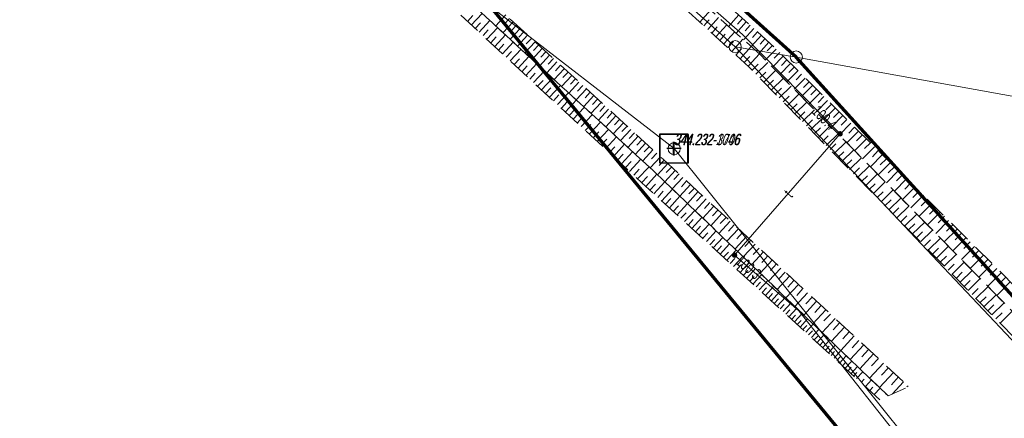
# Model space of a CAD drawing. Header units: inches. Extents: x 6497603 to 6502483, y 5925790 to 5934357.
# Tile 234 of 256: x 6500882 to 6500947, y 5927197 to 5927223. Entities that reach past the tile are written whole.
import ezdxf
from ezdxf.enums import TextEntityAlignment as Align

# ---------------------------------------------------------------- set-up
doc = ezdxf.new("R2010")
doc.units = ezdxf.units.IN
doc.header["$MEASUREMENT"] = 0
for name, pattern in [('1.5_0.75', [2.25, 1.5, -0.75]), ('219-1000', [0, 0]), ('egkk-1000', [3, 2.25, -0.75]), ('egug-1000', [1.5, 0.75, -0.75])]:
    doc.linetypes.add(name, pattern=pattern)
for name, color, linetype in [('000 Inne (niezydentyfikowane)', 7, 'Continuous'), ('202-punkt graniczny', 7, 'Continuous'), ('217-kontur klasyfikacyjny', 7, 'Continuous'), ('218-kontur użytku gruntowego', 7, 'Continuous'), ('219-działka ewidencyjna', 7, 'Continuous'), ('przewód telekomunikacyjny podziemny', 7, 'Continuous'), ('przewód telekomunikacyjny podziemny-Atr1', 7, 'Continuous'), ('rzędna', 7, 'Continuous'), ('rzędna-Atr2', 7, 'Continuous'), ('skarpa nieumocniona', 7, 'Continuous'), ('Szczegółowa osnowa geodezyjna pozioma', 7, 'Continuous'), ('Szczegółowa osnowa geodezyjna pozioma-Atr103', 7, 'Continuous')]:
    doc.layers.add(name, color=color, linetype=linetype)
doc.styles.get("Standard").update_dxf_attribs({"font": 'arial.ttf'})

# ---------------------------------------------------------------- blocks, each defined once
blk = doc.blocks.new('202')
at = {"color": 0, "linetype": 'Continuous', "lineweight": 0}
blk.add_circle((0, 0), 0.4, dxfattribs=at)
blk = doc.blocks.new('OSSP')
at = {"color": 0}
for p, q in [((-0.939, 0.938), (-0.939, -0.938)), ((-0.939, 0.938), (-0.939, -0.938)), ((0.936, 0.938), (-0.939, 0.938)), ((0.936, 0.938), (-0.939, 0.938)), ((0.936, -0.938), (0.936, 0.938)), ((0.936, -0.938), (0.936, 0.938)), ((0.45, 0), (-0.45, 0)), ((0.45, 0), (-0.45, 0)), ((0, -0.45), (0, 0.45)), ((0, -0.45), (0, 0.45)), ((-0.939, -0.938), (0.936, -0.938)), ((-0.939, -0.938), (0.936, -0.938))]:
    blk.add_line(p, q, dxfattribs=at)
blk = doc.blocks.new('PW01')
at = {"linetype": 'Continuous', "lineweight": 13}
h = blk.add_hatch(color=0, dxfattribs=at)
edge = h.paths.add_edge_path()
edge.add_arc((0, 0), 0.18, 0, 360)

msp = doc.modelspace()

# ---------------------------------------------------------------- linework, layer by layer
at = {"color": 6, "lineweight": 70}
for points in [[(6500494.826, 5927598.211), (6500560.74, 5927539.05), (6500612.603, 5927492.811), (6500630.68, 5927476.72), (6500667.62, 5927440.55), (6500677.534, 5927432.625), (6500706.59, 5927409.4), (6500721.72, 5927394.9), (6500753.28, 5927365.845), (6500790.226, 5927332.542), (6500822.361, 5927303.419), (6500863.27, 5927266.18), (6500897.263, 5927237.25), (6500912.951, 5927223.905), (6500930.854, 5927202.204), (6500937.14, 5927194.57), (6500953.68, 5927174.48)], [(6500952.04, 5927199.71), (6500933.25, 5927220.44), (6500906.62, 5927244.38), (6500879.567, 5927269.432), (6500862.55, 5927285.19), (6500844.927, 5927300.799), (6500833.95, 5927309.97), (6500796.4, 5927343.759), (6500782.53, 5927356.24), (6500741.24, 5927394.46), (6500708.509, 5927424.526), (6500654.77, 5927472.65), (6500629.93, 5927495.28), (6500599.508, 5927522.988), (6500580.25, 5927540.53), (6500550.42, 5927567.09)]]:
    msp.add_lwpolyline(points, dxfattribs=at)
at = {"layer": '000 Inne (niezydentyfikowane)', "color": 7, "linetype": 'Continuous', "lineweight": 18, "flags": 128}
for points in [[(6500911.82, 5927222.55), (6500912.53, 5927223.31)], [(6500926.89, 5927222.74), (6500927.6, 5927223.52)], [(6500911.57, 5927222.79), (6500911.92, 5927223.17)], [(6500912.08, 5927222.32), (6500912.43, 5927222.7)], [(6500912.33, 5927222.08), (6500913.04, 5927222.84)], [(6500914.09, 5927223.21), (6500913.43, 5927222.49)], [(6500914.57, 5927222.77), (6500913.91, 5927222.05)], [(6500914.33, 5927222.99), (6500914, 5927222.63)], [(6500927.15, 5927222.5), (6500927.51, 5927222.89)], [(6500927.41, 5927222.26), (6500928.13, 5927223.05)], [(6500929.46, 5927223.21), (6500928.79, 5927222.46)], [(6500929.95, 5927222.76), (6500929.28, 5927222.02)], [(6500929.7, 5927222.98), (6500929.37, 5927222.61)], [(6500912.59, 5927221.85), (6500912.94, 5927222.23)], [(6500912.84, 5927221.61), (6500913.55, 5927222.37)], [(6500915.05, 5927222.33), (6500914.39, 5927221.61)], [(6500914.81, 5927222.55), (6500914.48, 5927222.19)], [(6500915.29, 5927222.11), (6500914.96, 5927221.75)], [(6500927.68, 5927222.02), (6500928.03, 5927222.42)], [(6500927.94, 5927221.78), (6500928.66, 5927222.57)], [(6500928.47, 5927221.3), (6500929.19, 5927222.1)], [(6500930.45, 5927222.32), (6500929.78, 5927221.57)], [(6500930.2, 5927222.54), (6500929.87, 5927222.17)], [(6500930.7, 5927222.09), (6500930.36, 5927221.72)], [(6500913.1, 5927221.37), (6500913.45, 5927221.76)], [(6500913.36, 5927221.14), (6500914.07, 5927221.9)], [(6500913.87, 5927220.66), (6500914.58, 5927221.43)], [(6500915.53, 5927221.89), (6500914.87, 5927221.16)], [(6500916.02, 5927221.45), (6500915.35, 5927220.72)], [(6500915.78, 5927221.67), (6500915.44, 5927221.3)], [(6500928.2, 5927221.54), (6500928.57, 5927221.94)], [(6500928.74, 5927221.06), (6500929.1, 5927221.46)], [(6500929, 5927220.81), (6500929.73, 5927221.62)], [(6500930.95, 5927221.87), (6500930.28, 5927221.13)], [(6500931.44, 5927221.43), (6500930.78, 5927220.68)], [(6500931.19, 5927221.65), (6500930.86, 5927221.28)], [(6500913.61, 5927220.9), (6500913.97, 5927221.28)], [(6500914.12, 5927220.42), (6500914.48, 5927220.81)], [(6500914.38, 5927220.19), (6500915.1, 5927220.96)], [(6500916.5, 5927221), (6500915.84, 5927220.28)], [(6500916.26, 5927221.22), (6500915.93, 5927220.86)], [(6500916.74, 5927220.78), (6500916.41, 5927220.42)], [(6500929.27, 5927220.57), (6500929.64, 5927220.97)], [(6500929.54, 5927220.33), (6500930.27, 5927221.13)], [(6500931.92, 5927220.96), (6500931.21, 5927220.25)], [(6500931.68, 5927221.2), (6500931.33, 5927220.84)], [(6500932.16, 5927220.73), (6500931.8, 5927220.37)], [(6500914.64, 5927219.95), (6500915, 5927220.33)], [(6500914.9, 5927219.71), (6500915.61, 5927220.48)], [(6500916.98, 5927220.56), (6500916.32, 5927219.83)], [(6500917.47, 5927220.12), (6500916.8, 5927219.39)], [(6500917.23, 5927220.34), (6500916.89, 5927219.98)], [(6500929.81, 5927220.08), (6500930.18, 5927220.48)], [(6500930.08, 5927219.84), (6500930.82, 5927220.65)], [(6500930.59, 5927219.32), (6500931.38, 5927220.08)], [(6500932.39, 5927220.49), (6500931.68, 5927219.77)], [(6500932.63, 5927220.25), (6500932.28, 5927219.89)], [(6500915.16, 5927219.47), (6500915.51, 5927219.86)], [(6500915.41, 5927219.23), (6500916.13, 5927220.01)], [(6500915.93, 5927218.75), (6500916.65, 5927219.53)], [(6500917.95, 5927219.67), (6500917.29, 5927218.95)], [(6500917.71, 5927219.9), (6500917.38, 5927219.53)], [(6500918.2, 5927219.45), (6500917.86, 5927219.09)], [(6500930.34, 5927219.58), (6500930.73, 5927219.96)], [(6500930.85, 5927219.06), (6500931.24, 5927219.44)], [(6500931.11, 5927218.79), (6500931.89, 5927219.56)], [(6500932.87, 5927220.02), (6500932.16, 5927219.29)], [(6500933.36, 5927219.54), (6500932.63, 5927218.81)], [(6500933.11, 5927219.78), (6500932.75, 5927219.41)], [(6500915.67, 5927218.99), (6500916.03, 5927219.38)], [(6500916.19, 5927218.51), (6500916.55, 5927218.9)], [(6500916.45, 5927218.27), (6500917.17, 5927219.05)], [(6500918.44, 5927219.23), (6500917.77, 5927218.5)], [(6500918.92, 5927218.79), (6500918.26, 5927218.06)], [(6500918.68, 5927219.01), (6500918.35, 5927218.64)], [(6500931.36, 5927218.53), (6500931.75, 5927218.92)], [(6500931.62, 5927218.27), (6500932.4, 5927219.04)], [(6500933.84, 5927219.05), (6500933.11, 5927218.32)], [(6500933.6, 5927219.3), (6500933.24, 5927218.93)], [(6500934.09, 5927218.81), (6500933.72, 5927218.44)], [(6500916.71, 5927218.03), (6500917.07, 5927218.42)], [(6500916.97, 5927217.79), (6500917.7, 5927218.57)], [(6500919.41, 5927218.34), (6500918.74, 5927217.61)], [(6500919.17, 5927218.56), (6500918.83, 5927218.2)], [(6500919.65, 5927218.12), (6500919.32, 5927217.75)], [(6500931.88, 5927218.01), (6500932.27, 5927218.39)], [(6500932.13, 5927217.75), (6500932.92, 5927218.52)], [(6500934.33, 5927218.57), (6500933.6, 5927217.83)], [(6500934.58, 5927218.32), (6500934.21, 5927217.95)], [(6500917.23, 5927217.55), (6500917.6, 5927217.94)], [(6500917.5, 5927217.31), (6500918.22, 5927218.09)], [(6500917.76, 5927217.06), (6500918.12, 5927217.46)], [(6500918.02, 5927216.82), (6500918.75, 5927217.61)], [(6500919.9, 5927217.9), (6500919.23, 5927217.17)], [(6500920.38, 5927217.45), (6500919.71, 5927216.72)], [(6500920.14, 5927217.67), (6500919.81, 5927217.31)], [(6500932.39, 5927217.49), (6500932.78, 5927217.87)], [(6500932.65, 5927217.22), (6500933.43, 5927217.99)], [(6500933.16, 5927216.7), (6500933.95, 5927217.47)], [(6500934.83, 5927218.08), (6500934.08, 5927217.33)], [(6500935.32, 5927217.58), (6500934.58, 5927216.83)], [(6500935.07, 5927217.83), (6500934.7, 5927217.45)], [(6500918.28, 5927216.58), (6500918.65, 5927216.97)], [(6500918.54, 5927216.34), (6500919.27, 5927217.12)], [(6500920.87, 5927217), (6500920.2, 5927216.27)], [(6500920.63, 5927217.23), (6500920.29, 5927216.86)], [(6500932.9, 5927216.96), (6500933.3, 5927217.35)], [(6500933.42, 5927216.44), (6500933.81, 5927216.82)], [(6500933.67, 5927216.18), (6500934.46, 5927216.95)], [(6500935.83, 5927217.08), (6500935.07, 5927216.32)], [(6500935.58, 5927217.33), (6500935.2, 5927216.96)], [(6500936.08, 5927216.83), (6500935.7, 5927216.45)], [(6500918.81, 5927216.09), (6500919.17, 5927216.49)], [(6500919.07, 5927215.85), (6500919.8, 5927216.64)], [(6500921.36, 5927216.56), (6500920.69, 5927215.83)], [(6500921.11, 5927216.78), (6500920.78, 5927216.41)], [(6500921.6, 5927216.33), (6500921.27, 5927215.97)], [(6500933.93, 5927215.91), (6500934.33, 5927216.3)], [(6500934.19, 5927215.65), (6500934.98, 5927216.42)], [(6500936.33, 5927216.58), (6500935.57, 5927215.82)], [(6500936.59, 5927216.33), (6500936.21, 5927215.94)], [(6500919.33, 5927215.6), (6500919.7, 5927216)], [(6500919.6, 5927215.36), (6500920.33, 5927216.15)], [(6500919.86, 5927215.12), (6500920.23, 5927215.51)], [(6500920.13, 5927214.87), (6500920.86, 5927215.67)], [(6500921.85, 5927216.11), (6500921.18, 5927215.38)], [(6500922.33, 5927215.66), (6500921.66, 5927214.93)], [(6500922.09, 5927215.89), (6500921.75, 5927215.52)], [(6500934.45, 5927215.39), (6500934.84, 5927215.77)], [(6500934.7, 5927215.12), (6500935.49, 5927215.9)], [(6500936.84, 5927216.07), (6500936.08, 5927215.3)], [(6500937.36, 5927215.56), (6500936.59, 5927214.79)], [(6500937.1, 5927215.82), (6500936.72, 5927215.43)], [(6500920.39, 5927214.63), (6500920.76, 5927215.02)], [(6500920.66, 5927214.38), (6500921.39, 5927215.18)], [(6500922.82, 5927215.22), (6500922.15, 5927214.48)], [(6500922.58, 5927215.44), (6500922.24, 5927215.07)], [(6500923.07, 5927214.99), (6500922.73, 5927214.63)], [(6500934.96, 5927214.86), (6500935.36, 5927215.25)], [(6500935.22, 5927214.6), (6500936.01, 5927215.37)], [(6500937.88, 5927215.05), (6500937.1, 5927214.26)], [(6500937.62, 5927215.31), (6500937.23, 5927214.92)], [(6500920.92, 5927214.13), (6500921.29, 5927214.53)], [(6500921.19, 5927213.89), (6500921.93, 5927214.69)], [(6500923.31, 5927214.77), (6500922.64, 5927214.03)], [(6500923.8, 5927214.32), (6500923.13, 5927213.59)], [(6500923.56, 5927214.54), (6500923.22, 5927214.18)], [(6500935.48, 5927214.34), (6500935.87, 5927214.72)], [(6500935.74, 5927214.07), (6500936.53, 5927214.85)], [(6500936.25, 5927213.55), (6500937.04, 5927214.32)], [(6500938.4, 5927214.53), (6500937.61, 5927213.74)], [(6500938.14, 5927214.79), (6500937.75, 5927214.4)], [(6500938.66, 5927214.27), (6500938.27, 5927213.87)], [(6500921.46, 5927213.64), (6500921.83, 5927214.04)], [(6500921.72, 5927213.4), (6500922.46, 5927214.2)], [(6500922.26, 5927212.9), (6500923, 5927213.7)], [(6500924.29, 5927213.87), (6500923.62, 5927213.14)], [(6500924.05, 5927214.1), (6500923.71, 5927213.73)], [(6500924.54, 5927213.65), (6500924.2, 5927213.28)], [(6500935.99, 5927213.81), (6500936.39, 5927214.2)], [(6500936.51, 5927213.28), (6500936.91, 5927213.67)], [(6500936.77, 5927213.02), (6500937.56, 5927213.79)], [(6500938.93, 5927214.01), (6500938.14, 5927213.21)], [(6500939.19, 5927213.74), (6500938.79, 5927213.34)], [(6500921.99, 5927213.15), (6500922.36, 5927213.55)], [(6500922.53, 5927212.65), (6500922.9, 5927213.05)], [(6500922.79, 5927212.4), (6500923.54, 5927213.21)], [(6500924.78, 5927213.42), (6500924.1, 5927212.68)], [(6500925.27, 5927212.97), (6500924.58, 5927212.22)], [(6500925.03, 5927213.19), (6500924.68, 5927212.82)], [(6500937.03, 5927212.75), (6500937.42, 5927213.14)], [(6500937.29, 5927212.49), (6500938.08, 5927213.27)], [(6500939.46, 5927213.48), (6500938.66, 5927212.68)], [(6500939.99, 5927212.95), (6500939.19, 5927212.14)], [(6500939.72, 5927213.21), (6500939.32, 5927212.81)], [(6500923.06, 5927212.16), (6500923.43, 5927212.56)], [(6500923.33, 5927211.91), (6500924.06, 5927212.72)], [(6500925.77, 5927212.5), (6500925.07, 5927211.75)], [(6500925.52, 5927212.74), (6500925.17, 5927212.36)], [(6500926.02, 5927212.27), (6500925.67, 5927211.89)], [(6500937.55, 5927212.23), (6500937.94, 5927212.61)], [(6500937.81, 5927211.96), (6500938.6, 5927212.74)], [(6500940.53, 5927212.41), (6500939.72, 5927211.59)], [(6500940.26, 5927212.68), (6500939.86, 5927212.27)], [(6500923.59, 5927211.67), (6500923.96, 5927212.07)], [(6500923.86, 5927211.43), (6500924.58, 5927212.22)], [(6500924.38, 5927210.96), (6500925.09, 5927211.74)], [(6500926.27, 5927212.04), (6500925.57, 5927211.27)], [(6500926.53, 5927211.8), (6500926.17, 5927211.42)], [(6500938.06, 5927211.7), (6500938.46, 5927212.09)], [(6500938.32, 5927211.43), (6500939.12, 5927212.21)], [(6500938.84, 5927210.9), (6500939.64, 5927211.68)], [(6500941.08, 5927211.87), (6500940.26, 5927211.05)], [(6500940.8, 5927212.14), (6500940.4, 5927211.73)], [(6500924.12, 5927211.19), (6500924.48, 5927211.59)], [(6500924.63, 5927210.73), (6500924.98, 5927211.11)], [(6500924.89, 5927210.49), (6500925.58, 5927211.26)], [(6500926.78, 5927211.57), (6500926.07, 5927210.79)], [(6500927.3, 5927211.09), (6500926.58, 5927210.31)], [(6500927.04, 5927211.33), (6500926.68, 5927210.94)], [(6500938.58, 5927211.17), (6500938.98, 5927211.56)], [(6500939.1, 5927210.64), (6500939.5, 5927211.03)], [(6500939.36, 5927210.37), (6500940.16, 5927211.15)], [(6500941.63, 5927211.33), (6500940.8, 5927210.5)], [(6500941.35, 5927211.6), (6500940.94, 5927211.19)], [(6500941.9, 5927211.05), (6500941.49, 5927210.63)], [(6500925.14, 5927210.26), (6500925.49, 5927210.64)], [(6500925.39, 5927210.04), (6500926.08, 5927210.79)], [(6500925.88, 5927209.59), (6500926.56, 5927210.33)], [(6500927.82, 5927210.61), (6500927.09, 5927209.82)], [(6500927.56, 5927210.85), (6500927.2, 5927210.46)], [(6500928.09, 5927210.36), (6500927.72, 5927209.97)], [(6500939.62, 5927210.11), (6500940.02, 5927210.5)], [(6500939.88, 5927209.84), (6500940.68, 5927210.62)], [(6500942.18, 5927210.78), (6500941.35, 5927209.94)], [(6500942.46, 5927210.5), (6500942.04, 5927210.08)], [(6500925.64, 5927209.81), (6500925.98, 5927210.18)], [(6500926.13, 5927209.36), (6500926.46, 5927209.73)], [(6500926.37, 5927209.14), (6500927.03, 5927209.87)], [(6500928.35, 5927210.12), (6500927.61, 5927209.32)], [(6500928.62, 5927209.87), (6500928.24, 5927209.47)], [(6500940.14, 5927209.58), (6500940.54, 5927209.97)], [(6500940.4, 5927209.31), (6500941.2, 5927210.09)], [(6500942.74, 5927210.22), (6500941.9, 5927209.38)], [(6500943.3, 5927209.66), (6500942.45, 5927208.81)], [(6500943.02, 5927209.94), (6500942.6, 5927209.52)], [(6500926.61, 5927208.92), (6500926.94, 5927209.28)], [(6500926.85, 5927208.71), (6500927.5, 5927209.42)], [(6500928.88, 5927209.62), (6500928.14, 5927208.81)], [(6500929.43, 5927209.12), (6500928.67, 5927208.3)], [(6500929.15, 5927209.37), (6500928.78, 5927208.97)], [(6500940.66, 5927209.05), (6500941.06, 5927209.44)], [(6500940.92, 5927208.78), (6500941.72, 5927209.56)], [(6500941.44, 5927208.25), (6500942.24, 5927209.03)], [(6500943.86, 5927209.1), (6500943.01, 5927208.25)], [(6500943.58, 5927209.38), (6500943.16, 5927208.96)], [(6500927.08, 5927208.49), (6500927.41, 5927208.85)], [(6500927.32, 5927208.28), (6500927.96, 5927208.98)], [(6500927.55, 5927208.07), (6500927.87, 5927208.42)], [(6500927.78, 5927207.86), (6500928.41, 5927208.55)], [(6500929.97, 5927208.62), (6500929.21, 5927207.79)], [(6500929.7, 5927208.87), (6500929.32, 5927208.46)], [(6500930.25, 5927208.36), (6500929.86, 5927207.94)], [(6500941.18, 5927208.52), (6500941.58, 5927208.91)], [(6500941.7, 5927207.99), (6500942.1, 5927208.38)], [(6500941.96, 5927207.72), (6500942.76, 5927208.5)], [(6500944.44, 5927208.53), (6500943.58, 5927207.67)], [(6500944.15, 5927208.82), (6500943.72, 5927208.39)], [(6500928.01, 5927207.65), (6500928.32, 5927207.99)], [(6500928.23, 5927207.44), (6500928.85, 5927208.12)], [(6500928.68, 5927207.04), (6500929.29, 5927207.71)], [(6500930.53, 5927208.1), (6500929.75, 5927207.27)], [(6500930.81, 5927207.85), (6500930.41, 5927207.42)], [(6500942.23, 5927207.45), (6500942.62, 5927207.84)], [(6500942.49, 5927207.19), (6500943.29, 5927207.97)], [(6500945.01, 5927207.96), (6500944.15, 5927207.09)], [(6500944.72, 5927208.25), (6500944.29, 5927207.82)], [(6500928.46, 5927207.24), (6500928.77, 5927207.58)], [(6500928.9, 5927206.84), (6500929.2, 5927207.17)], [(6500929.12, 5927206.64), (6500929.72, 5927207.29)], [(6500931.09, 5927207.59), (6500930.3, 5927206.74)], [(6500931.65, 5927207.06), (6500930.86, 5927206.2)], [(6500931.37, 5927207.33), (6500930.97, 5927206.9)], [(6500942.75, 5927206.92), (6500943.15, 5927207.31)], [(6500943.01, 5927206.65), (6500943.81, 5927207.44)], [(6500945.59, 5927207.39), (6500944.72, 5927206.51)], [(6500945.3, 5927207.68), (6500944.87, 5927207.24)], [(6500945.88, 5927207.1), (6500945.45, 5927206.66)], [(6500929.34, 5927206.44), (6500929.63, 5927206.76)], [(6500929.55, 5927206.24), (6500930.14, 5927206.89)], [(6500929.98, 5927205.86), (6500930.56, 5927206.49)], [(6500932.23, 5927206.53), (6500931.42, 5927205.66)], [(6500931.94, 5927206.8), (6500931.54, 5927206.37)], [(6500943.27, 5927206.39), (6500943.67, 5927206.78)], [(6500943.53, 5927206.12), (6500944.33, 5927206.91)], [(6500946.18, 5927206.81), (6500945.3, 5927205.92)], [(6500946.47, 5927206.51), (6500946.03, 5927206.07)], [(6500929.77, 5927206.05), (6500930.06, 5927206.37)], [(6500930.19, 5927205.66), (6500930.47, 5927205.98)], [(6500930.39, 5927205.47), (6500930.97, 5927206.1)], [(6500932.81, 5927205.99), (6500931.99, 5927205.12)], [(6500932.52, 5927206.26), (6500932.11, 5927205.83)], [(6500943.79, 5927205.85), (6500944.19, 5927206.25)], [(6500944.06, 5927205.59), (6500944.86, 5927206.37)], [(6500944.58, 5927205.05), (6500945.38, 5927205.84)], [(6500946.77, 5927206.22), (6500945.88, 5927205.33)], [(6500947.06, 5927205.93), (6500946.62, 5927205.48)], [(6500930.6, 5927205.29), (6500930.88, 5927205.6)], [(6500930.81, 5927205.1), (6500931.37, 5927205.72)], [(6500931.01, 5927204.91), (6500931.29, 5927205.22)], [(6500931.21, 5927204.73), (6500931.76, 5927205.34)], [(6500933.39, 5927205.45), (6500932.57, 5927204.56)], [(6500933.1, 5927205.72), (6500932.69, 5927205.28)], [(6500933.69, 5927205.18), (6500933.28, 5927204.73)], [(6500944.32, 5927205.32), (6500944.72, 5927205.71)], [(6500944.84, 5927204.79), (6500945.24, 5927205.18)], [(6500945.1, 5927204.52), (6500945.9, 5927205.31)], [(6500947.36, 5927205.63), (6500946.47, 5927204.73)], [(6500931.41, 5927204.55), (6500931.68, 5927204.85)], [(6500931.61, 5927204.37), (6500932.15, 5927204.96)], [(6500931.8, 5927204.19), (6500932.07, 5927204.49)], [(6500932, 5927204.01), (6500932.53, 5927204.6)], [(6500933.99, 5927204.9), (6500933.15, 5927204)], [(6500934.29, 5927204.62), (6500933.87, 5927204.17)], [(6500945.37, 5927204.25), (6500945.77, 5927204.64)], [(6500945.63, 5927203.98), (6500946.43, 5927204.77)], [(6500932.19, 5927203.84), (6500932.46, 5927204.13)], [(6500932.38, 5927203.66), (6500932.91, 5927204.24)], [(6500932.76, 5927203.32), (6500933.28, 5927203.88)], [(6500934.59, 5927204.35), (6500933.75, 5927203.43)], [(6500934.89, 5927204.07), (6500934.47, 5927203.61)], [(6500945.89, 5927203.72), (6500946.29, 5927204.11)], [(6500946.15, 5927203.45), (6500946.96, 5927204.24)], [(6500932.57, 5927203.49), (6500932.83, 5927203.77)], [(6500932.95, 5927203.15), (6500933.2, 5927203.43)], [(6500933.13, 5927202.98), (6500933.64, 5927203.53)], [(6500933.51, 5927202.64), (6500934, 5927203.19)], [(6500935.2, 5927203.78), (6500934.34, 5927202.86)], [(6500935.81, 5927203.21), (6500934.95, 5927202.28)], [(6500935.5, 5927203.5), (6500935.07, 5927203.04)], [(6500946.42, 5927203.18), (6500946.82, 5927203.57)], [(6500946.69, 5927202.9), (6500947.49, 5927203.69)], [(6500933.32, 5927202.81), (6500933.57, 5927203.08)], [(6500933.69, 5927202.47), (6500933.94, 5927202.74)], [(6500933.88, 5927202.3), (6500934.37, 5927202.84)], [(6500936.43, 5927202.64), (6500935.56, 5927201.69)], [(6500936.12, 5927202.93), (6500935.69, 5927202.46)], [(6500934.06, 5927202.13), (6500934.31, 5927202.4)], [(6500934.25, 5927201.96), (6500934.73, 5927202.49)], [(6500934.44, 5927201.79), (6500934.67, 5927202.05)], [(6500934.62, 5927201.62), (6500935.1, 5927202.14)], [(6500937.06, 5927202.06), (6500936.18, 5927201.1)], [(6500936.75, 5927202.35), (6500936.31, 5927201.87)], [(6500934.81, 5927201.45), (6500935.04, 5927201.71)], [(6500934.99, 5927201.28), (6500935.46, 5927201.79)], [(6500935.18, 5927201.11), (6500935.41, 5927201.37)], [(6500935.37, 5927200.94), (6500935.82, 5927201.44)], [(6500937.7, 5927201.47), (6500936.81, 5927200.5)], [(6500937.38, 5927201.76), (6500936.94, 5927201.28)], [(6500935.55, 5927200.77), (6500935.78, 5927201.02)], [(6500935.74, 5927200.6), (6500936.19, 5927201.09)], [(6500935.92, 5927200.43), (6500936.15, 5927200.68)], [(6500936.11, 5927200.26), (6500936.55, 5927200.75)], [(6500938.35, 5927200.87), (6500937.44, 5927199.89)], [(6500938.02, 5927201.17), (6500937.57, 5927200.68)], [(6500938.67, 5927200.57), (6500938.22, 5927200.08)], [(6500936.3, 5927200.09), (6500936.51, 5927200.33)], [(6500936.48, 5927199.93), (6500936.91, 5927200.4)], [(6500936.67, 5927199.76), (6500936.88, 5927199.99)], [(6500936.86, 5927199.59), (6500937.28, 5927200.05)], [(6500939, 5927200.26), (6500938.08, 5927199.28)], [(6500939.33, 5927199.96), (6500938.87, 5927199.46)], [(6500937.04, 5927199.42), (6500937.25, 5927199.65)], [(6500937.23, 5927199.25), (6500937.64, 5927199.7)], [(6500939.66, 5927199.65), (6500938.73, 5927198.65)], [(6500939.99, 5927199.35), (6500939.53, 5927198.84)], [(6500937.52, 5927198.98), (6500937.72, 5927199.21)], [(6500937.81, 5927198.72), (6500938.21, 5927199.16)], [(6500938.1, 5927198.45), (6500938.3, 5927198.67)], [(6500940.33, 5927199.04), (6500939.57, 5927198.22)], [(6500940.62, 5927198.77), (6500940.55, 5927198.69)], [(6500938.39, 5927198.19), (6500938.78, 5927198.61)]]:
    msp.add_lwpolyline(points, dxfattribs=at)
at = {"layer": '217-kontur klasyfikacyjny', "color": 3, "linetype": 'egkk-1000', "lineweight": 18, "flags": 128}
for points in [[(6500906.62, 5927244.38), (6500933.25, 5927220.44)], [(6500937.14, 5927194.57), (6500913.09, 5927223.78)], [(6500933.25, 5927220.44), (6500952.04, 5927199.71)]]:
    msp.add_lwpolyline(points, dxfattribs=at)
at = {"layer": '218-kontur użytku gruntowego', "color": 3, "linetype": 'egug-1000', "lineweight": 18, "flags": 128}
for points in [[(6500906.62, 5927244.38), (6500933.25, 5927220.44)], [(6500937.14, 5927194.57), (6500913.09, 5927223.78)], [(6500933.25, 5927220.44), (6500952.04, 5927199.71)]]:
    msp.add_lwpolyline(points, dxfattribs=at)
at = {"layer": '219-działka ewidencyjna', "color": 3, "linetype": '219-1000', "lineweight": 18, "flags": 128}
for points in [[(6500933.25, 5927220.44), (6500906.62, 5927244.38)], [(6500929.22, 5927221.12), (6500905.09, 5927242.72)], [(6500953.68, 5927174.48), (6500913.09, 5927223.78)], [(6500925.2, 5927214.4), (6500913.09, 5927223.78)], [(6500963.8, 5927184.51), (6500929.22, 5927221.12)], [(6500933.25, 5927220.44), (6500929.22, 5927221.12)], [(6501117.86, 5927187.1), (6500933.25, 5927220.44)], [(6500952.04, 5927199.71), (6500933.25, 5927220.44)], [(6500956.28, 5927175.65), (6500925.2, 5927214.4)]]:
    msp.add_lwpolyline(points, dxfattribs=at)
at = {"layer": 'przewód telekomunikacyjny podziemny', "color": 30, "linetype": 'Continuous', "lineweight": 18, "flags": 128}
msp.add_lwpolyline([(6500872.53, 5927272.77), (6500882.6, 5927263.89), (6500894.14, 5927253.04), (6500895.82, 5927251.21), (6500901.01, 5927246.48), (6500909.33, 5927238.63), (6500916.02, 5927233.93), (6500929.7, 5927221.93), (6500936.14, 5927215.38), (6500929.18, 5927207.38), (6500933.42, 5927203.71), (6500940.36, 5927194.92), (6500947.45, 5927186.26)], dxfattribs=at)
at = {"layer": 'skarpa nieumocniona', "color": 7, "linetype": '1.5_0.75', "lineweight": 18, "flags": 128}
for points in [[(6500866.31, 5927265.73), (6500866.92, 5927266.39), (6500924.49, 5927213.69), (6500940.68, 5927198.71), (6500939.31, 5927198.1), (6500923.81, 5927212.96)], [(6500866.31, 5927265.73), (6500866.92, 5927266.39), (6500924.49, 5927213.69), (6500940.68, 5927198.71), (6500939.31, 5927198.1), (6500923.81, 5927212.96)], [(6500938.76, 5927197.85), (6500923.07, 5927212.15), (6500865.77, 5927265.15), (6500866.31, 5927265.73), (6500923.81, 5927212.96), (6500939.31, 5927198.1)], [(6500938.76, 5927197.85), (6500923.07, 5927212.15), (6500865.77, 5927265.15), (6500866.31, 5927265.73), (6500923.81, 5927212.96), (6500939.31, 5927198.1)], [(6500882.09, 5927265.69), (6500931.56, 5927221.32), (6500950.08, 5927202.93), (6500948.8, 5927202.36), (6500930.89, 5927220.58), (6500881.34, 5927264.89)], [(6500882.09, 5927265.69), (6500931.56, 5927221.32), (6500950.08, 5927202.93), (6500948.8, 5927202.36), (6500930.89, 5927220.58), (6500881.34, 5927264.89)], [(6500947.7, 5927201.87), (6500930.14, 5927219.78), (6500881, 5927264.52), (6500881.34, 5927264.89), (6500930.89, 5927220.58), (6500948.8, 5927202.36)], [(6500947.7, 5927201.87), (6500930.14, 5927219.78), (6500881, 5927264.52), (6500881.34, 5927264.89), (6500930.89, 5927220.58), (6500948.8, 5927202.36)]]:
    msp.add_lwpolyline(points, close=True, dxfattribs=at)

# ---------------------------------------------------------------- block references
at = {"layer": '202-punkt graniczny', "color": 7, "linetype": 'Continuous', "lineweight": 18}
for p in [(6500929.22, 5927221.12), (6500933.25, 5927220.44), (6500925.2, 5927214.4)]:
    msp.add_blockref('202', p, dxfattribs=at)
at = {"layer": 'rzędna', "color": 30, "linetype": 'Continuous', "lineweight": 18}
for p in [(6500936.14, 5927215.38), (6500929.18, 5927207.38)]:
    msp.add_blockref('PW01', p, dxfattribs=at)
at = {"layer": 'Szczegółowa osnowa geodezyjna pozioma', "color": 7, "linetype": 'Continuous', "lineweight": 13}
for p in [(6500925.16, 5927214.41), (6500925.2, 5927214.4)]:
    msp.add_blockref('OSSP', p, dxfattribs=at)

# ---------------------------------------------------------------- texts
at = {"layer": 'przewód telekomunikacyjny podziemny-Atr1', "color": 30, "width": 0.667}
msp.add_text('t', height=0.75, rotation=48.976, dxfattribs=at).set_placement((6500932.65, 5927211.36), align=Align.MIDDLE_LEFT)
at = {"layer": 'rzędna-Atr2', "color": 30, "width": 0.667}
for s, rotation, p in [('100.4', 314.514, (6500934.49, 5927217.06)), ('100.3', 319.121, (6500929.45, 5927207.15))]:
    msp.add_text(s, height=0.75, rotation=rotation, dxfattribs=at).set_placement(p, align=Align.MIDDLE_LEFT)
at = {"layer": 'Szczegółowa osnowa geodezyjna pozioma-Atr103', "color": 7, "oblique": 15, "width": 0.667}
for s, p in [('344.232-1046', (6500925.16, 5927214.41)), ('344.232-3706', (6500925.2, 5927214.4))]:
    msp.add_text(s, height=0.75, dxfattribs=at).set_placement(p, align=Align.BOTTOM_LEFT)

doc.saveas('drawing.dxf')
